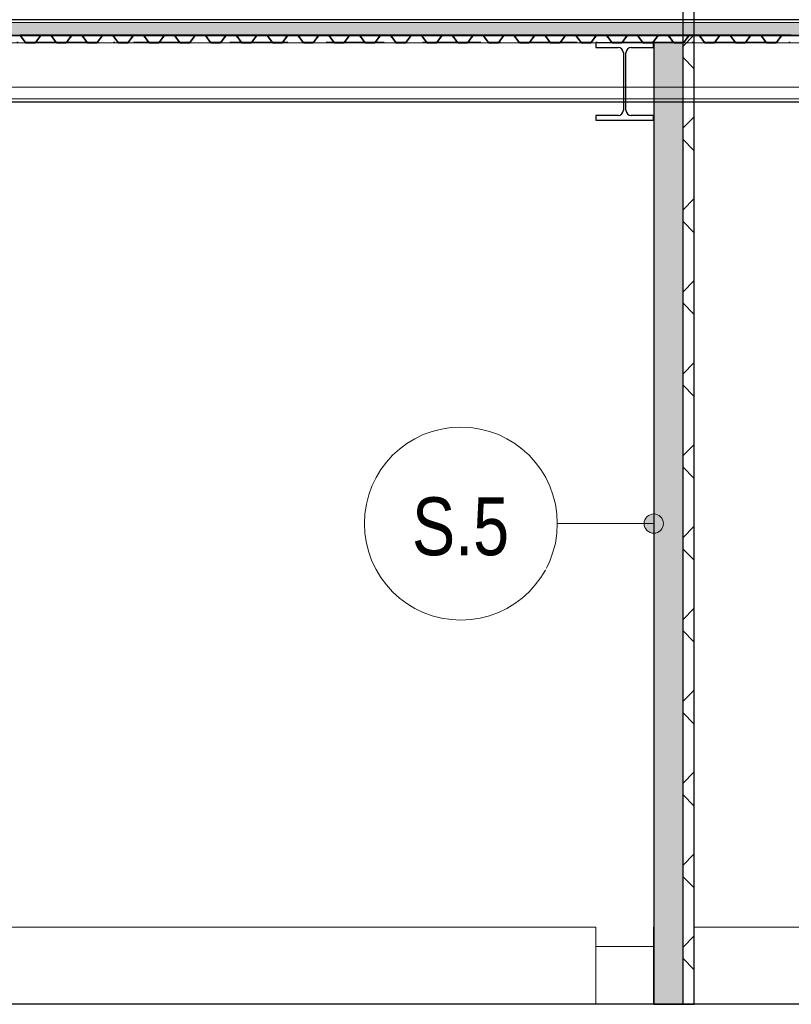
# Model space of a CAD drawing. Header units: millimetres. Extents: x 200776 to 378340, y -23587 to 19113.
# Tile 8 of 61: x 220504 to 224504, y 0 to 5100. Entities that reach past the tile are written whole.
import ezdxf

# ---------------------------------------------------------------- set-up
doc = ezdxf.new("R2010")
doc.units = ezdxf.units.MM
doc.linetypes.add('Čerchovaná 3mm', pattern=[500, 300, -100, 0, -100])
for name, color, linetype, lineweight in [('CA_NEVHRA1', 3, 'Čerchovaná 3mm', 13), ('CA_PODLAHA', 1, 'Continuous', 25), ('CA_PODLAHA25', 7, 'Continuous', 13), ('CA_POHHRA18', 9, 'Continuous', 9), ('CA_POHHRA25', 7, 'Continuous', 13), ('CA_PSVBUB', 3, 'Continuous', 9), ('CA_REZY', 1, 'Continuous', 25), ('CA_SRAFY', 9, 'Continuous', 25), ('CA_ZARIZPRED', 8, 'Continuous', 13)]:
    doc.layers.add(name, color=color, linetype=linetype, lineweight=lineweight)
doc.styles.add('Arial_1', font='arial.ttf', dxfattribs={"width": 0.8, "height": 300})

# ---------------------------------------------------------------- blocks, each defined once
blk = doc.blocks.new('ocelová kce final - 11542_003_OK-HALA_TaO-2_ET_AciS_2025-05-29_upr_dwg-2597525-Řez 1 - vestavek V9')
at = {"layer": 'CA_REZY'}
for p, q in [((246896, 5100), (205100, 5100)), ((205100, 5019), (246896, 5019)), ((220616.1, 5019), (220503.9, 5019)), ((220506.2, 5016.7), (220532.9, 4981.6)), ((220507.1, 5017.4), (220533.8, 4982.3)), ((220533.8, 4982.3), (220507.1, 5017.4)), ((220586.2, 4982.3), (220612.9, 5017.4)), ((220612.9, 5017.4), (220586.2, 4982.3)), ((220587.1, 4981.6), (220613.8, 5016.7)), ((220663.8, 5019), (220616.2, 5019)), ((220616.2, 5017.9), (220663.8, 5017.9)), ((220776.1, 5019), (220663.9, 5019)), ((220666.2, 5016.7), (220692.9, 4981.6)), ((220667.1, 5017.4), (220693.8, 4982.3)), ((220693.8, 4982.3), (220667.1, 5017.4)), ((220746.2, 4982.3), (220772.9, 5017.4)), ((220772.9, 5017.4), (220746.2, 4982.3)), ((220747.1, 4981.6), (220773.8, 5016.7)), ((220823.8, 5019), (220776.2, 5019)), ((220776.2, 5017.9), (220823.8, 5017.9)), ((220936.1, 5019), (220823.9, 5019)), ((220826.2, 5016.7), (220852.9, 4981.6)), ((220827.1, 5017.4), (220853.8, 4982.3)), ((220853.8, 4982.3), (220827.1, 5017.4)), ((220906.2, 4982.3), (220932.9, 5017.4)), ((220932.9, 5017.4), (220906.2, 4982.3)), ((220907.1, 4981.6), (220933.8, 5016.7)), ((220983.8, 5019), (220936.2, 5019)), ((220936.2, 5017.9), (220983.8, 5017.9)), ((221096.1, 5019), (220983.9, 5019)), ((220986.2, 5016.7), (221012.9, 4981.6)), ((220987.1, 5017.4), (221013.8, 4982.3)), ((221013.8, 4982.3), (220987.1, 5017.4)), ((221066.2, 4982.3), (221092.9, 5017.4)), ((221092.9, 5017.4), (221066.2, 4982.3)), ((221067.1, 4981.6), (221093.8, 5016.7)), ((221143.8, 5019), (221096.2, 5019)), ((221096.2, 5017.9), (221143.8, 5017.9)), ((221256.1, 5019), (221143.9, 5019)), ((221146.2, 5016.7), (221172.9, 4981.6)), ((221147.1, 5017.4), (221173.8, 4982.3)), ((221173.8, 4982.3), (221147.1, 5017.4)), ((221226.2, 4982.3), (221252.9, 5017.4)), ((221252.9, 5017.4), (221226.2, 4982.3)), ((221227.1, 4981.6), (221253.8, 5016.7)), ((221303.8, 5019), (221256.2, 5019)), ((221256.2, 5017.9), (221303.8, 5017.9)), ((221416.1, 5019), (221303.9, 5019)), ((221306.2, 5016.7), (221332.9, 4981.6)), ((221307.1, 5017.4), (221333.8, 4982.3)), ((221333.8, 4982.3), (221307.1, 5017.4)), ((221386.2, 4982.3), (221412.9, 5017.4)), ((221412.9, 5017.4), (221386.2, 4982.3)), ((221387.1, 4981.6), (221413.8, 5016.7)), ((221460, 5019), (221416.2, 5019)), ((221416.2, 5017.9), (221460, 5017.9)), ((221463.8, 5019), (221420, 5019)), ((221420, 5019), (221420, 5017.9)), ((221420, 5017.9), (221463.8, 5017.9)), ((221460, 5017.9), (221460, 5019)), ((221576.1, 5019), (221463.9, 5019)), ((221466.2, 5016.7), (221492.9, 4981.6)), ((221467.1, 5017.4), (221493.8, 4982.3)), ((221493.8, 4982.3), (221467.1, 5017.4)), ((221546.2, 4982.3), (221572.9, 5017.4)), ((221572.9, 5017.4), (221546.2, 4982.3)), ((221547.1, 4981.6), (221573.8, 5016.7)), ((221623.8, 5019), (221576.2, 5019)), ((221576.2, 5017.9), (221623.8, 5017.9)), ((221736.1, 5019), (221623.9, 5019)), ((221626.2, 5016.7), (221652.9, 4981.6)), ((221627.1, 5017.4), (221653.8, 4982.3)), ((221653.8, 4982.3), (221627.1, 5017.4)), ((221706.2, 4982.3), (221732.9, 5017.4)), ((221732.9, 5017.4), (221706.2, 4982.3)), ((221707.1, 4981.6), (221733.8, 5016.7)), ((221783.8, 5019), (221736.2, 5019)), ((221736.2, 5017.9), (221783.8, 5017.9)), ((221896.1, 5019), (221783.9, 5019)), ((221786.2, 5016.7), (221812.9, 4981.6)), ((221787.1, 5017.4), (221813.8, 4982.3)), ((221813.8, 4982.3), (221787.1, 5017.4)), ((221866.2, 4982.3), (221892.9, 5017.4)), ((221892.9, 5017.4), (221866.2, 4982.3)), ((221867.1, 4981.6), (221893.8, 5016.7)), ((221943.8, 5019), (221896.2, 5019)), ((221896.2, 5017.9), (221943.8, 5017.9)), ((222056.1, 5019), (221943.9, 5019)), ((221946.2, 5016.7), (221972.9, 4981.6)), ((221947.1, 5017.4), (221973.8, 4982.3)), ((221973.8, 4982.3), (221947.1, 5017.4)), ((222026.2, 4982.3), (222052.9, 5017.4)), ((222052.9, 5017.4), (222026.2, 4982.3)), ((222027.1, 4981.6), (222053.8, 5016.7)), ((222103.8, 5019), (222056.2, 5019)), ((222056.2, 5017.9), (222103.8, 5017.9)), ((222216.1, 5019), (222103.9, 5019)), ((222106.2, 5016.7), (222132.9, 4981.6)), ((222107.1, 5017.4), (222133.8, 4982.3)), ((222133.8, 4982.3), (222107.1, 5017.4)), ((222186.2, 4982.3), (222212.9, 5017.4)), ((222212.9, 5017.4), (222186.2, 4982.3)), ((222187.1, 4981.6), (222213.8, 5016.7)), ((222263.8, 5019), (222216.2, 5019)), ((222216.2, 5017.9), (222263.8, 5017.9)), ((222376.1, 5019), (222263.9, 5019)), ((222266.2, 5016.7), (222292.9, 4981.6)), ((222267.1, 5017.4), (222293.8, 4982.3)), ((222293.8, 4982.3), (222267.1, 5017.4)), ((222346.2, 4982.3), (222372.9, 5017.4)), ((222372.9, 5017.4), (222346.2, 4982.3)), ((222347.1, 4981.6), (222373.8, 5016.7)), ((222420, 5019), (222376.2, 5019)), ((222376.2, 5017.9), (222420, 5017.9)), ((222423.8, 5019), (222380, 5019)), ((222380, 5019), (222380, 5017.9)), ((222380, 5017.9), (222423.8, 5017.9)), ((222420, 5017.9), (222420, 5019)), ((222536.1, 5019), (222423.9, 5019)), ((222426.2, 5016.7), (222452.9, 4981.6)), ((222427.1, 5017.4), (222453.8, 4982.3)), ((222453.8, 4982.3), (222427.1, 5017.4)), ((222506.2, 4982.3), (222532.9, 5017.4)), ((222532.9, 5017.4), (222506.2, 4982.3)), ((222507.1, 4981.6), (222533.8, 5016.7)), ((222583.8, 5019), (222536.2, 5019)), ((222536.2, 5017.9), (222583.8, 5017.9)), ((222696.1, 5019), (222583.9, 5019)), ((222586.2, 5016.7), (222612.9, 4981.6)), ((222587.1, 5017.4), (222613.8, 4982.3)), ((222613.8, 4982.3), (222587.1, 5017.4)), ((222666.2, 4982.3), (222692.9, 5017.4)), ((222692.9, 5017.4), (222666.2, 4982.3)), ((222667.1, 4981.6), (222693.8, 5016.7)), ((222743.8, 5019), (222696.2, 5019)), ((222696.2, 5017.9), (222743.8, 5017.9)), ((222856.1, 5019), (222743.9, 5019)), ((222746.2, 5016.7), (222772.9, 4981.6)), ((222747.1, 5017.4), (222773.8, 4982.3)), ((222773.8, 4982.3), (222747.1, 5017.4)), ((222826.2, 4982.3), (222852.9, 5017.4)), ((222852.9, 5017.4), (222826.2, 4982.3)), ((222827.1, 4981.6), (222853.8, 5016.7)), ((222903.8, 5019), (222856.2, 5019)), ((222856.2, 5017.9), (222903.8, 5017.9)), ((223016.1, 5019), (222903.9, 5019)), ((222906.2, 5016.7), (222932.9, 4981.6)), ((222907.1, 5017.4), (222933.8, 4982.3)), ((222933.8, 4982.3), (222907.1, 5017.4)), ((222986.2, 4982.3), (223012.9, 5017.4)), ((223012.9, 5017.4), (222986.2, 4982.3)), ((222987.1, 4981.6), (223013.8, 5016.7)), ((223063.8, 5019), (223016.2, 5019)), ((223016.2, 5017.9), (223063.8, 5017.9)), ((223176.1, 5019), (223063.9, 5019)), ((223066.2, 5016.7), (223092.9, 4981.6)), ((223067.1, 5017.4), (223093.8, 4982.3)), ((223093.8, 4982.3), (223067.1, 5017.4)), ((223146.2, 4982.3), (223172.9, 5017.4)), ((223172.9, 5017.4), (223146.2, 4982.3)), ((223147.1, 4981.6), (223173.8, 5016.7)), ((223223.8, 5019), (223176.2, 5019)), ((223176.2, 5017.9), (223223.8, 5017.9)), ((223336.1, 5019), (223223.9, 5019)), ((223226.2, 5016.7), (223252.9, 4981.6)), ((223227.1, 5017.4), (223253.8, 4982.3)), ((223253.8, 4982.3), (223227.1, 5017.4)), ((223306.2, 4982.3), (223332.9, 5017.4)), ((223332.9, 5017.4), (223306.2, 4982.3)), ((223307.1, 4981.6), (223333.8, 5016.7)), ((223380, 5019), (223336.2, 5019)), ((223336.2, 5017.9), (223380, 5017.9)), ((223383.8, 5019), (223340, 5019)), ((223340, 5019), (223340, 5017.9)), ((223340, 5017.9), (223383.8, 5017.9)), ((223380, 5017.9), (223380, 5019)), ((223496.1, 5019), (223383.9, 5019)), ((223386.2, 5016.7), (223412.9, 4981.6)), ((223387.1, 5017.4), (223413.8, 4982.3)), ((223413.8, 4982.3), (223387.1, 5017.4)), ((223466.2, 4982.3), (223492.9, 5017.4)), ((223492.9, 5017.4), (223466.2, 4982.3)), ((223467.1, 4981.6), (223493.8, 5016.7)), ((223543.8, 5019), (223496.2, 5019)), ((223496.2, 5017.9), (223543.8, 5017.9)), ((223656.1, 5019), (223543.9, 5019)), ((223546.2, 5016.7), (223572.9, 4981.6)), ((223547.1, 5017.4), (223573.8, 4982.3)), ((223573.8, 4982.3), (223547.1, 5017.4)), ((223626.2, 4982.3), (223652.9, 5017.4)), ((223652.9, 5017.4), (223626.2, 4982.3)), ((223627.1, 4981.6), (223653.8, 5016.7)), ((223703.8, 5019), (223656.2, 5019)), ((223656.2, 5017.9), (223703.8, 5017.9)), ((223816.1, 5019), (223703.9, 5019)), ((223706.2, 5016.7), (223732.9, 4981.6)), ((223707.1, 5017.4), (223733.8, 4982.3)), ((223733.8, 4982.3), (223707.1, 5017.4)), ((223786.2, 4982.3), (223812.9, 5017.4)), ((223812.9, 5017.4), (223786.2, 4982.3)), ((223787.1, 4981.6), (223813.8, 5016.7)), ((223863.8, 5019), (223816.2, 5019)), ((223816.2, 5017.9), (223863.8, 5017.9)), ((223976.1, 5019), (223863.9, 5019)), ((223866.2, 5016.7), (223892.9, 4981.6)), ((223867.1, 5017.4), (223893.8, 4982.3)), ((223893.8, 4982.3), (223867.1, 5017.4)), ((223946.2, 4982.3), (223972.9, 5017.4)), ((223972.9, 5017.4), (223946.2, 4982.3)), ((223947.1, 4981.6), (223973.8, 5016.7)), ((224023.8, 5019), (223976.2, 5019)), ((223976.2, 5017.9), (224023.8, 5017.9)), ((224136.1, 5019), (224023.9, 5019)), ((224026.2, 5016.7), (224052.9, 4981.6)), ((224027.1, 5017.4), (224053.8, 4982.3)), ((224053.8, 4982.3), (224027.1, 5017.4)), ((224106.2, 4982.3), (224132.9, 5017.4)), ((224132.9, 5017.4), (224106.2, 4982.3)), ((224107.1, 4981.6), (224133.8, 5016.7)), ((224183.8, 5019), (224136.2, 5019)), ((224136.2, 5017.9), (224183.8, 5017.9)), ((224296.1, 5019), (224183.9, 5019)), ((224186.2, 5016.7), (224212.9, 4981.6)), ((224187.1, 5017.4), (224213.8, 4982.3)), ((224213.8, 4982.3), (224187.1, 5017.4)), ((224266.2, 4982.3), (224292.9, 5017.4)), ((224292.9, 5017.4), (224266.2, 4982.3)), ((224267.1, 4981.6), (224293.8, 5016.7)), ((224340, 5019), (224296.2, 5019)), ((224296.2, 5017.9), (224340, 5017.9)), ((224343.8, 5019), (224300, 5019)), ((224300, 5019), (224300, 5017.9)), ((224300, 5017.9), (224343.8, 5017.9)), ((224340, 5017.9), (224340, 5019)), ((224456.1, 5019), (224343.9, 5019)), ((224346.2, 5016.7), (224372.9, 4981.6)), ((224347.1, 5017.4), (224373.8, 4982.3)), ((224373.8, 4982.3), (224347.1, 5017.4)), ((224426.2, 4982.3), (224452.9, 5017.4)), ((224452.9, 5017.4), (224426.2, 4982.3)), ((224427.1, 4981.6), (224453.8, 5016.7)), ((224503.8, 5019), (224456.2, 5019)), ((224456.2, 5017.9), (224503.8, 5017.9)), ((220536.2, 4981.1), (220583.8, 4981.1)), ((220583.8, 4981.1), (220536.2, 4981.1)), ((220536.2, 4980), (220583.8, 4980)), ((220696.2, 4981.1), (220743.8, 4981.1)), ((220743.8, 4981.1), (220696.2, 4981.1)), ((220696.2, 4980), (220743.8, 4980)), ((220856.2, 4981.1), (220903.8, 4981.1)), ((220903.8, 4981.1), (220856.2, 4981.1)), ((220856.2, 4980), (220903.8, 4980)), ((221016.2, 4981.1), (221063.8, 4981.1)), ((221063.8, 4981.1), (221016.2, 4981.1)), ((221016.2, 4980), (221063.8, 4980)), ((221176.2, 4981.1), (221223.8, 4981.1)), ((221223.8, 4981.1), (221176.2, 4981.1)), ((221176.2, 4980), (221223.8, 4980)), ((221336.2, 4981.1), (221383.8, 4981.1)), ((221383.8, 4981.1), (221336.2, 4981.1)), ((221336.2, 4980), (221383.8, 4980)), ((221496.2, 4981.1), (221543.8, 4981.1)), ((221543.8, 4981.1), (221496.2, 4981.1)), ((221496.2, 4980), (221543.8, 4980)), ((221656.2, 4981.1), (221703.8, 4981.1)), ((221703.8, 4981.1), (221656.2, 4981.1)), ((221656.2, 4980), (221703.8, 4980)), ((221816.2, 4981.1), (221863.8, 4981.1)), ((221863.8, 4981.1), (221816.2, 4981.1)), ((221816.2, 4980), (221863.8, 4980)), ((221976.2, 4981.1), (222023.8, 4981.1)), ((222023.8, 4981.1), (221976.2, 4981.1)), ((221976.2, 4980), (222023.8, 4980)), ((222136.2, 4981.1), (222183.8, 4981.1)), ((222183.8, 4981.1), (222136.2, 4981.1)), ((222136.2, 4980), (222183.8, 4980)), ((222296.2, 4981.1), (222343.8, 4981.1)), ((222343.8, 4981.1), (222296.2, 4981.1)), ((222296.2, 4980), (222343.8, 4980)), ((222456.2, 4981.1), (222503.8, 4981.1)), ((222503.8, 4981.1), (222456.2, 4981.1)), ((222456.2, 4980), (222503.8, 4980)), ((222616.2, 4981.1), (222663.8, 4981.1)), ((222663.8, 4981.1), (222616.2, 4981.1)), ((222616.2, 4980), (222663.8, 4980)), ((222776.2, 4981.1), (222823.8, 4981.1)), ((222823.8, 4981.1), (222776.2, 4981.1)), ((222776.2, 4980), (222823.8, 4980)), ((222936.2, 4981.1), (222983.8, 4981.1)), ((222983.8, 4981.1), (222936.2, 4981.1)), ((222936.2, 4980), (222983.8, 4980)), ((223096.2, 4981.1), (223143.8, 4981.1)), ((223143.8, 4981.1), (223096.2, 4981.1)), ((223096.2, 4980), (223143.8, 4980)), ((223256.2, 4981.1), (223303.8, 4981.1)), ((223303.8, 4981.1), (223256.2, 4981.1)), ((223256.2, 4980), (223303.8, 4980)), ((223416.2, 4981.1), (223463.8, 4981.1)), ((223463.8, 4981.1), (223416.2, 4981.1)), ((223416.2, 4980), (223463.8, 4980)), ((223790, 4980), (223490, 4980)), ((223490, 4980), (223490, 4956)), ((223490, 4956), (223606.2, 4956)), ((223576.2, 4981.1), (223623.8, 4981.1)), ((223623.8, 4981.1), (223576.2, 4981.1)), ((223576.2, 4980), (223623.8, 4980)), ((223673.7, 4956), (223790, 4956)), ((223736.2, 4981.1), (223783.8, 4981.1)), ((223783.8, 4981.1), (223736.2, 4981.1)), ((223736.2, 4980), (223783.8, 4980)), ((223790, 4956), (223790, 4980)), ((223896.2, 4981.1), (223943.8, 4981.1)), ((223943.8, 4981.1), (223896.2, 4981.1)), ((223896.2, 4980), (223943.8, 4980)), ((224056.2, 4981.1), (224103.8, 4981.1)), ((224103.8, 4981.1), (224056.2, 4981.1)), ((224056.2, 4980), (224103.8, 4980)), ((224216.2, 4981.1), (224263.8, 4981.1)), ((224263.8, 4981.1), (224216.2, 4981.1)), ((224216.2, 4980), (224263.8, 4980)), ((224376.2, 4981.1), (224423.8, 4981.1)), ((224423.8, 4981.1), (224376.2, 4981.1)), ((224376.2, 4980), (224423.8, 4980)), ((223633.2, 4929), (223633.2, 4631)), ((223646.7, 4631), (223646.7, 4929)), ((223606.2, 4604), (223490, 4604)), ((223490, 4604), (223490, 4580)), ((223790, 4604), (223673.7, 4604)), ((223790, 4580), (223790, 4604)), ((223490, 4580), (223790, 4580)), ((289420, 0), (205090, 0))]:
    blk.add_line(p, q, dxfattribs=at)
for centre, radius, start, end in [((220503.8, 5015), 4.04, 36.3452, 90), ((220503.8, 5015), 2.96, 36.1815, 90), ((220503.8, 5015), 4.04, 36.3453, 88.7247), ((220616.3, 5014.8), 4.18, 91.5924, 142.6726), ((220616.2, 5015), 4.04, 90, 143.6548), ((220616.2, 5015), 2.96, 90, 143.8185), ((220663.8, 5015), 4.04, 36.3452, 90), ((220663.8, 5015), 2.96, 36.1815, 90), ((220663.8, 5015), 4.04, 36.3453, 88.7247), ((220776.3, 5014.8), 4.18, 91.5924, 142.6726), ((220776.2, 5015), 4.04, 90, 143.6548), ((220776.2, 5015), 2.96, 90, 143.8185), ((220823.8, 5015), 4.04, 36.3452, 90), ((220823.8, 5015), 2.96, 36.1815, 90), ((220823.8, 5015), 4.04, 36.3453, 88.7247), ((220936.3, 5014.8), 4.18, 91.5924, 142.6726), ((220936.2, 5015), 4.04, 90, 143.6548), ((220936.2, 5015), 2.96, 90, 143.8185), ((220983.8, 5015), 4.04, 36.3452, 90), ((220983.8, 5015), 2.96, 36.1815, 90), ((220983.8, 5015), 4.04, 36.3453, 88.7247), ((221096.3, 5014.8), 4.18, 91.5924, 142.6726), ((221096.2, 5015), 4.04, 90, 143.6548), ((221096.2, 5015), 2.96, 90, 143.8185), ((221143.8, 5015), 4.04, 36.3452, 90), ((221143.8, 5015), 2.96, 36.1815, 90), ((221143.8, 5015), 4.04, 36.3453, 88.7247), ((221256.3, 5014.8), 4.18, 91.5924, 142.6726), ((221256.2, 5015), 4.04, 90, 143.6548), ((221256.2, 5015), 2.96, 90, 143.8185), ((221303.8, 5015), 4.04, 36.3452, 90), ((221303.8, 5015), 2.96, 36.1815, 90), ((221303.8, 5015), 4.04, 36.3453, 88.7247), ((221416.3, 5014.8), 4.18, 91.5924, 142.6726), ((221416.2, 5015), 4.04, 90, 143.6548), ((221416.2, 5015), 2.96, 90, 143.8185), ((221463.8, 5015), 4.04, 36.3452, 90), ((221463.8, 5015), 2.96, 36.1815, 90), ((221463.8, 5015), 4.04, 36.3453, 88.7247), ((221576.3, 5014.8), 4.18, 91.5924, 142.6726), ((221576.2, 5015), 4.04, 90, 143.6548), ((221576.2, 5015), 2.96, 90, 143.8185), ((221623.8, 5015), 4.04, 36.3452, 90), ((221623.8, 5015), 2.96, 36.1815, 90), ((221623.8, 5015), 4.04, 36.3453, 88.7247), ((221736.3, 5014.8), 4.18, 91.5924, 142.6726), ((221736.2, 5015), 4.04, 90, 143.6548), ((221736.2, 5015), 2.96, 90, 143.8185), ((221783.8, 5015), 4.04, 36.3452, 90), ((221783.8, 5015), 2.96, 36.1815, 90), ((221783.8, 5015), 4.04, 36.3453, 88.7247), ((221896.3, 5014.8), 4.18, 91.5924, 142.6726), ((221896.2, 5015), 4.04, 90, 143.6548), ((221896.2, 5015), 2.96, 90, 143.8185), ((221943.8, 5015), 4.04, 36.3452, 90), ((221943.8, 5015), 2.96, 36.1815, 90), ((221943.8, 5015), 4.04, 36.3453, 88.7247), ((222056.3, 5014.8), 4.18, 91.5924, 142.6726), ((222056.2, 5015), 4.04, 90, 143.6548), ((222056.2, 5015), 2.96, 90, 143.8185), ((222103.8, 5015), 4.04, 36.3452, 90), ((222103.8, 5015), 2.96, 36.1815, 90), ((222103.8, 5015), 4.04, 36.3453, 88.7247), ((222216.3, 5014.8), 4.18, 91.5924, 142.6726), ((222216.2, 5015), 4.04, 90, 143.6548), ((222216.2, 5015), 2.96, 90, 143.8185), ((222263.8, 5015), 4.04, 36.3452, 90), ((222263.8, 5015), 2.96, 36.1815, 90), ((222263.8, 5015), 4.04, 36.3453, 88.7247), ((222376.3, 5014.8), 4.18, 91.5924, 142.6726), ((222376.2, 5015), 4.04, 90, 143.6548), ((222376.2, 5015), 2.96, 90, 143.8185), ((222423.8, 5015), 4.04, 36.3452, 90), ((222423.8, 5015), 2.96, 36.1815, 90), ((222423.8, 5015), 4.04, 36.3453, 88.7247), ((222536.3, 5014.8), 4.18, 91.5924, 142.6726), ((222536.2, 5015), 4.04, 90, 143.6548), ((222536.2, 5015), 2.96, 90, 143.8185), ((222583.8, 5015), 4.04, 36.3452, 90), ((222583.8, 5015), 2.96, 36.1815, 90), ((222583.8, 5015), 4.04, 36.3453, 88.7247), ((222696.3, 5014.8), 4.18, 91.5924, 142.6726), ((222696.2, 5015), 4.04, 90, 143.6548), ((222696.2, 5015), 2.96, 90, 143.8185), ((222743.8, 5015), 4.04, 36.3452, 90), ((222743.8, 5015), 2.96, 36.1815, 90), ((222743.8, 5015), 4.04, 36.3453, 88.7247), ((222856.3, 5014.8), 4.18, 91.5924, 142.6726), ((222856.2, 5015), 4.04, 90, 143.6548), ((222856.2, 5015), 2.96, 90, 143.8185), ((222903.8, 5015), 4.04, 36.3452, 90), ((222903.8, 5015), 2.96, 36.1815, 90), ((222903.8, 5015), 4.04, 36.3453, 88.7247), ((223016.3, 5014.8), 4.18, 91.5924, 142.6726), ((223016.2, 5015), 4.04, 90, 143.6548), ((223016.2, 5015), 2.96, 90, 143.8185), ((223063.8, 5015), 4.04, 36.3452, 90), ((223063.8, 5015), 2.96, 36.1815, 90), ((223063.8, 5015), 4.04, 36.3453, 88.7247), ((223176.3, 5014.8), 4.18, 91.5924, 142.6726), ((223176.2, 5015), 4.04, 90, 143.6548), ((223176.2, 5015), 2.96, 90, 143.8185), ((223223.8, 5015), 4.04, 36.3452, 90), ((223223.8, 5015), 2.96, 36.1815, 90), ((223223.8, 5015), 4.04, 36.3453, 88.7247), ((223336.3, 5014.8), 4.18, 91.5924, 142.6726), ((223336.2, 5015), 4.04, 90, 143.6548), ((223336.2, 5015), 2.96, 90, 143.8185), ((223383.8, 5015), 4.04, 36.3452, 90), ((223383.8, 5015), 2.96, 36.1815, 90), ((223383.8, 5015), 4.04, 36.3453, 88.7247), ((223496.3, 5014.8), 4.18, 91.5924, 142.6726), ((223496.2, 5015), 4.04, 90, 143.6548), ((223496.2, 5015), 2.96, 90, 143.8185), ((223543.8, 5015), 4.04, 36.3452, 90), ((223543.8, 5015), 2.96, 36.1815, 90), ((223543.8, 5015), 4.04, 36.3453, 88.7247), ((223656.3, 5014.8), 4.18, 91.5924, 142.6726), ((223656.2, 5015), 4.04, 90, 143.6548), ((223656.2, 5015), 2.96, 90, 143.8185), ((223703.8, 5015), 4.04, 36.3452, 90), ((223703.8, 5015), 2.96, 36.1815, 90), ((223703.8, 5015), 4.04, 36.3453, 88.7247), ((223816.3, 5014.8), 4.18, 91.5924, 142.6726), ((223816.2, 5015), 4.04, 90, 143.6548), ((223816.2, 5015), 2.96, 90, 143.8185), ((223863.8, 5015), 4.04, 36.3452, 90), ((223863.8, 5015), 2.96, 36.1815, 90), ((223863.8, 5015), 4.04, 36.3453, 88.7247), ((223976.3, 5014.8), 4.18, 91.5924, 142.6726), ((223976.2, 5015), 4.04, 90, 143.6548), ((223976.2, 5015), 2.96, 90, 143.8185), ((224023.8, 5015), 4.04, 36.3452, 90), ((224023.8, 5015), 2.96, 36.1815, 90), ((224023.8, 5015), 4.04, 36.3453, 88.7247), ((224136.3, 5014.8), 4.18, 91.5924, 142.6726), ((224136.2, 5015), 4.04, 90, 143.6548), ((224136.2, 5015), 2.96, 90, 143.8185), ((224183.8, 5015), 4.04, 36.3452, 90), ((224183.8, 5015), 2.96, 36.1815, 90), ((224183.8, 5015), 4.04, 36.3453, 88.7247), ((224296.3, 5014.8), 4.18, 91.5924, 142.6726), ((224296.2, 5015), 4.04, 90, 143.6548), ((224296.2, 5015), 2.96, 90, 143.8185), ((224343.8, 5015), 4.04, 36.3452, 90), ((224343.8, 5015), 2.96, 36.1815, 90), ((224343.8, 5015), 4.04, 36.3453, 88.7247), ((224456.3, 5014.8), 4.18, 91.5924, 142.6726), ((224456.2, 5015), 4.04, 90, 143.6548), ((224456.2, 5015), 2.96, 90, 143.8185), ((224503.8, 5015), 2.96, 36.1815, 90), ((220536.2, 4984), 4.04, 216.3452, 270), ((220536.3, 4984.2), 3.09, 217.3274, 268.8539), ((220536.2, 4984), 2.96, 216.1815, 270), ((220583.8, 4984), 2.96, 270, 323.8187), ((220583.8, 4984), 2.96, 270, 323.8185), ((220583.8, 4984), 4.04, 270, 323.6548), ((220696.2, 4984), 4.04, 216.3452, 270), ((220696.3, 4984.2), 3.09, 217.3274, 268.8539), ((220696.2, 4984), 2.96, 216.1815, 270), ((220743.8, 4984), 2.96, 270, 323.8187), ((220743.8, 4984), 2.96, 270, 323.8185), ((220743.8, 4984), 4.04, 270, 323.6548), ((220856.2, 4984), 4.04, 216.3452, 270), ((220856.3, 4984.2), 3.09, 217.3274, 268.8539), ((220856.2, 4984), 2.96, 216.1815, 270), ((220903.8, 4984), 2.96, 270, 323.8187), ((220903.8, 4984), 2.96, 270, 323.8185), ((220903.8, 4984), 4.04, 270, 323.6548), ((221016.2, 4984), 4.04, 216.3452, 270), ((221016.3, 4984.2), 3.09, 217.3274, 268.8539), ((221016.2, 4984), 2.96, 216.1815, 270), ((221063.8, 4984), 2.96, 270, 323.8187), ((221063.8, 4984), 2.96, 270, 323.8185), ((221063.8, 4984), 4.04, 270, 323.6548), ((221176.2, 4984), 4.04, 216.3452, 270), ((221176.3, 4984.2), 3.09, 217.3274, 268.8539), ((221176.2, 4984), 2.96, 216.1815, 270), ((221223.8, 4984), 2.96, 270, 323.8187), ((221223.8, 4984), 2.96, 270, 323.8185), ((221223.8, 4984), 4.04, 270, 323.6548), ((221336.2, 4984), 4.04, 216.3452, 270), ((221336.3, 4984.2), 3.09, 217.3274, 268.8539), ((221336.2, 4984), 2.96, 216.1815, 270), ((221383.8, 4984), 2.96, 270, 323.8187), ((221383.8, 4984), 2.96, 270, 323.8185), ((221383.8, 4984), 4.04, 270, 323.6548), ((221496.2, 4984), 4.04, 216.3452, 270), ((221496.3, 4984.2), 3.09, 217.3274, 268.8539), ((221496.2, 4984), 2.96, 216.1815, 270), ((221543.8, 4984), 2.96, 270, 323.8187), ((221543.8, 4984), 2.96, 270, 323.8185), ((221543.8, 4984), 4.04, 270, 323.6548), ((221656.2, 4984), 4.04, 216.3452, 270), ((221656.3, 4984.2), 3.09, 217.3274, 268.8539), ((221656.2, 4984), 2.96, 216.1815, 270), ((221703.8, 4984), 2.96, 270, 323.8187), ((221703.8, 4984), 2.96, 270, 323.8185), ((221703.8, 4984), 4.04, 270, 323.6548), ((221816.2, 4984), 4.04, 216.3452, 270), ((221816.3, 4984.2), 3.09, 217.3274, 268.8539), ((221816.2, 4984), 2.96, 216.1815, 270), ((221863.8, 4984), 2.96, 270, 323.8187), ((221863.8, 4984), 2.96, 270, 323.8185), ((221863.8, 4984), 4.04, 270, 323.6548), ((221976.2, 4984), 4.04, 216.3452, 270), ((221976.3, 4984.2), 3.09, 217.3274, 268.8539), ((221976.2, 4984), 2.96, 216.1815, 270), ((222023.8, 4984), 2.96, 270, 323.8187), ((222023.8, 4984), 2.96, 270, 323.8185), ((222023.8, 4984), 4.04, 270, 323.6548), ((222136.2, 4984), 4.04, 216.3452, 270), ((222136.3, 4984.2), 3.09, 217.3274, 268.8539), ((222136.2, 4984), 2.96, 216.1815, 270), ((222183.8, 4984), 2.96, 270, 323.8187), ((222183.8, 4984), 2.96, 270, 323.8185), ((222183.8, 4984), 4.04, 270, 323.6548), ((222296.2, 4984), 4.04, 216.3452, 270), ((222296.3, 4984.2), 3.09, 217.3274, 268.8539), ((222296.2, 4984), 2.96, 216.1815, 270), ((222343.8, 4984), 2.96, 270, 323.8187), ((222343.8, 4984), 2.96, 270, 323.8185), ((222343.8, 4984), 4.04, 270, 323.6548), ((222456.2, 4984), 4.04, 216.3452, 270), ((222456.3, 4984.2), 3.09, 217.3274, 268.8539), ((222456.2, 4984), 2.96, 216.1815, 270), ((222503.8, 4984), 2.96, 270, 323.8187), ((222503.8, 4984), 2.96, 270, 323.8185), ((222503.8, 4984), 4.04, 270, 323.6548), ((222616.2, 4984), 4.04, 216.3452, 270), ((222616.3, 4984.2), 3.09, 217.3274, 268.8539), ((222616.2, 4984), 2.96, 216.1815, 270), ((222663.8, 4984), 2.96, 270, 323.8187), ((222663.8, 4984), 2.96, 270, 323.8185), ((222663.8, 4984), 4.04, 270, 323.6548), ((222776.2, 4984), 4.04, 216.3452, 270), ((222776.3, 4984.2), 3.09, 217.3274, 268.8539), ((222776.2, 4984), 2.96, 216.1815, 270), ((222823.8, 4984), 2.96, 270, 323.8187), ((222823.8, 4984), 2.96, 270, 323.8185), ((222823.8, 4984), 4.04, 270, 323.6548), ((222936.2, 4984), 4.04, 216.3452, 270), ((222936.3, 4984.2), 3.09, 217.3274, 268.8539), ((222936.2, 4984), 2.96, 216.1815, 270), ((222983.8, 4984), 2.96, 270, 323.8187), ((222983.8, 4984), 2.96, 270, 323.8185), ((222983.8, 4984), 4.04, 270, 323.6548), ((223096.2, 4984), 4.04, 216.3452, 270), ((223096.3, 4984.2), 3.09, 217.3274, 268.8539), ((223096.2, 4984), 2.96, 216.1815, 270), ((223143.8, 4984), 2.96, 270, 323.8187), ((223143.8, 4984), 2.96, 270, 323.8185), ((223143.8, 4984), 4.04, 270, 323.6548), ((223256.2, 4984), 4.04, 216.3452, 270), ((223256.3, 4984.2), 3.09, 217.3274, 268.8539), ((223256.2, 4984), 2.96, 216.1815, 270), ((223303.8, 4984), 2.96, 270, 323.8187), ((223303.8, 4984), 2.96, 270, 323.8185), ((223303.8, 4984), 4.04, 270, 323.6548), ((223416.2, 4984), 4.04, 216.3452, 270), ((223416.3, 4984.2), 3.09, 217.3274, 268.8539), ((223416.2, 4984), 2.96, 216.1815, 270), ((223463.8, 4984), 2.96, 270, 323.8187), ((223463.8, 4984), 2.96, 270, 323.8185), ((223463.8, 4984), 4.04, 270, 323.6548), ((223576.2, 4984), 4.04, 216.3452, 270), ((223576.3, 4984.2), 3.09, 217.3274, 268.8539), ((223576.2, 4984), 2.96, 216.1815, 270), ((223606.2, 4929), 27, 0, 90), ((223623.8, 4984), 2.96, 270, 323.8187), ((223623.8, 4984), 2.96, 270, 323.8185), ((223623.8, 4984), 4.04, 270, 323.6548), ((223673.7, 4929), 27, 90, 180), ((223736.2, 4984), 4.04, 216.3452, 270), ((223736.3, 4984.2), 3.09, 217.3274, 268.8539), ((223736.2, 4984), 2.96, 216.1815, 270), ((223783.8, 4984), 2.96, 270, 323.8187), ((223783.8, 4984), 2.96, 270, 323.8185), ((223783.8, 4984), 4.04, 270, 323.6548), ((223896.2, 4984), 4.04, 216.3452, 270), ((223896.3, 4984.2), 3.09, 217.3274, 268.8539), ((223896.2, 4984), 2.96, 216.1815, 270), ((223943.8, 4984), 2.96, 270, 323.8187), ((223943.8, 4984), 2.96, 270, 323.8185), ((223943.8, 4984), 4.04, 270, 323.6548), ((224056.2, 4984), 4.04, 216.3452, 270), ((224056.3, 4984.2), 3.09, 217.3274, 268.8539), ((224056.2, 4984), 2.96, 216.1815, 270), ((224103.8, 4984), 2.96, 270, 323.8187), ((224103.8, 4984), 2.96, 270, 323.8185), ((224103.8, 4984), 4.04, 270, 323.6548), ((224216.2, 4984), 4.04, 216.3452, 270), ((224216.3, 4984.2), 3.09, 217.3274, 268.8539), ((224216.2, 4984), 2.96, 216.1815, 270), ((224263.8, 4984), 2.96, 270, 323.8187), ((224263.8, 4984), 2.96, 270, 323.8185), ((224263.8, 4984), 4.04, 270, 323.6548), ((224376.2, 4984), 4.04, 216.3452, 270), ((224376.3, 4984.2), 3.09, 217.3274, 268.8539), ((224376.2, 4984), 2.96, 216.1815, 270), ((224423.8, 4984), 2.96, 270, 323.8187), ((224423.8, 4984), 2.96, 270, 323.8185), ((224423.8, 4984), 4.04, 270, 323.6548), ((223606.2, 4631), 27, 270, 0), ((223673.7, 4631), 27, 180, 270)]:
    blk.add_arc(centre, radius, start, end, dxfattribs=at)
blk = doc.blocks.new('ocelová kce final - ocelová kce final-2597615-Řez 1 - vestavek V9')
blk.add_blockref('ocelová kce final - 11542_003_OK-HALA_TaO-2_ET_AciS_2025-05-29_upr_dwg-2597525-Řez 1 - vestavek V9', (0, 0))
blk = doc.blocks.new('HP_Popisek stěny - HP_Popisek stěny-1417901-Řez 1 - vestavek V9')
at = {"layer": 'CA_PSVBUB'}
blk.add_circle((288420, 7173.6), 500, dxfattribs=at)

msp = doc.modelspace()

# ---------------------------------------------------------------- hatches: boundary and pattern name
at = {"layer": 'CA_PSVBUB'}
h = msp.add_hatch(color=256, dxfattribs=at)
edge = h.paths.add_edge_path()
edge.add_arc((223790.8, 2490), 50, 0, 360)
at = {"layer": 'CA_SRAFY', "lineweight": 9}
h = msp.add_hatch(dxfattribs=at)
h.set_pattern_fill('FP_31', color=256, style=0, pattern_type=2)
h.set_pattern_definition([(45, (248519.7, 1115), (-212.132, 212.132), []), (135, (248519.7, 1115), (-212.132, -212.132), [])])
h.paths.add_polyline_path([(223940.8, 0), (224000.8, 0), (224000.8, 14047.2), (223940.8, 14047.2), (223940.8, 1165.4)])
h = msp.add_hatch(dxfattribs=at)
h.set_pattern_fill('FP_13', color=256, style=0, pattern_type=2)
h.set_pattern_definition([(45, (248519.7, 1115), (-359.21, 359.21), []), (45, (248663.4, 1115), (-359.21, 359.21), []), (45, (248950.75, 1115), (-215.526, 502.8943), [203.2, -101.6, 3.353, -98.247])])
h.paths.add_polyline_path([(236175.3, 5020), (246890, 5020), (246890, 5085), (205090, 5085), (205090, 5020), (235814, 5020)])
h.paths.add_polyline_path([(289420, 5020), (289420, 5085), (274055, 5085), (274055, 5020), (289273.6, 5020)])
h.paths.add_polyline_path([(273905, 5020), (273905, 5085), (265520, 5085), (265520, 5020), (273741.4, 5020)])
h = msp.add_hatch(dxfattribs=at)
h.set_pattern_fill('FP_25', color=256, angle=-108.43, style=0, pattern_type=2)
h.set_pattern_definition([(251.57, (223935.738, 2495.08), (0.003194, -40.64254), [6.096, -283.058, 32.106, 0]), (108.43, (223935.738, 2484.92), (-0.003194, -40.64254), [6.096, -283.058, 31.648, 0]), (198.43, (223935.738, 2495.08), (101.60858, 20.31297), [96.368, -224.892]), (161.57, (223935.738, 2484.92), (-101.60858, 20.31297), [96.368, -224.892])])
h.paths.add_polyline_path([(223940.8, 0), (223940.8, 4980), (223790.8, 4980), (223790.8, 0), (223894, 0)])

# ---------------------------------------------------------------- linework, layer by layer
at = {"layer": 'CA_NEVHRA1'}
msp.add_line((205090, 4984), (246890, 4984), dxfattribs=at)
at = {"layer": 'CA_PODLAHA'}
for p, q in [((205090, 4675), (246890, 4675)), ((289210, 0), (205350, 0))]:
    msp.add_line(p, q, dxfattribs=at)
at = {"layer": 'CA_PODLAHA25'}
for p, q in [((246890, 5085), (205090, 5085)), ((246890, 5020), (205090, 5020)), ((246890, 4980), (205090, 4980)), ((246890, 4750), (205090, 4750)), ((246890, 4690), (205090, 4690))]:
    msp.add_line(p, q, dxfattribs=at)
at = {"layer": 'CA_POHHRA18'}
msp.add_line((205090, 5016), (246890, 5016), dxfattribs=at)
at = {"layer": 'CA_POHHRA25'}
for p, q in [((217790, 400), (223490, 400)), ((223490, 400), (223490, 0)), ((223790, 0), (223790, 400)), ((224000.8, 400), (229490, 400)), ((223790, 300), (223490, 300))]:
    msp.add_line(p, q, dxfattribs=at)
at = {"layer": 'CA_PSVBUB'}
msp.add_line((223790.8, 2490), (223290.8, 2490), dxfattribs=at)
msp.add_circle((223790.8, 2490), 50, dxfattribs=at)
at = {"layer": 'CA_REZY'}
for p, q in [((223940.8, 14047.2), (223940.8, 0)), ((224000.8, 0), (224000.8, 14047.2)), ((223940.8, 4980), (223790.8, 4980)), ((223790.8, 4980), (223790.8, 0)), ((223790.8, 0), (224000.8, 0))]:
    msp.add_line(p, q, dxfattribs=at)

# ---------------------------------------------------------------- block references
at = {"layer": 'CA_PSVBUB'}
msp.add_blockref('HP_Popisek stěny - HP_Popisek stěny-1417901-Řez 1 - vestavek V9', (-65629.2, -4683.6), dxfattribs=at)
at = {"layer": 'CA_ZARIZPRED'}
msp.add_blockref('ocelová kce final - ocelová kce final-2597615-Řez 1 - vestavek V9', (0, 0), dxfattribs=at)

# ---------------------------------------------------------------- next in the draw order: texts
at = {"layer": 'CA_PSVBUB', "insert": (222537.6, 2626), "char_height": 300, "width": 622.109, "attachment_point": 1, "style": 'Arial_1', "bg_fill": 3, "box_fill_scale": 1.25, "bg_fill_color": 256, "bg_fill_true_color": 13158600, "bg_fill_transparency": 0}
msp.add_mtext('S.5', dxfattribs=at)

doc.saveas('drawing.dxf')
